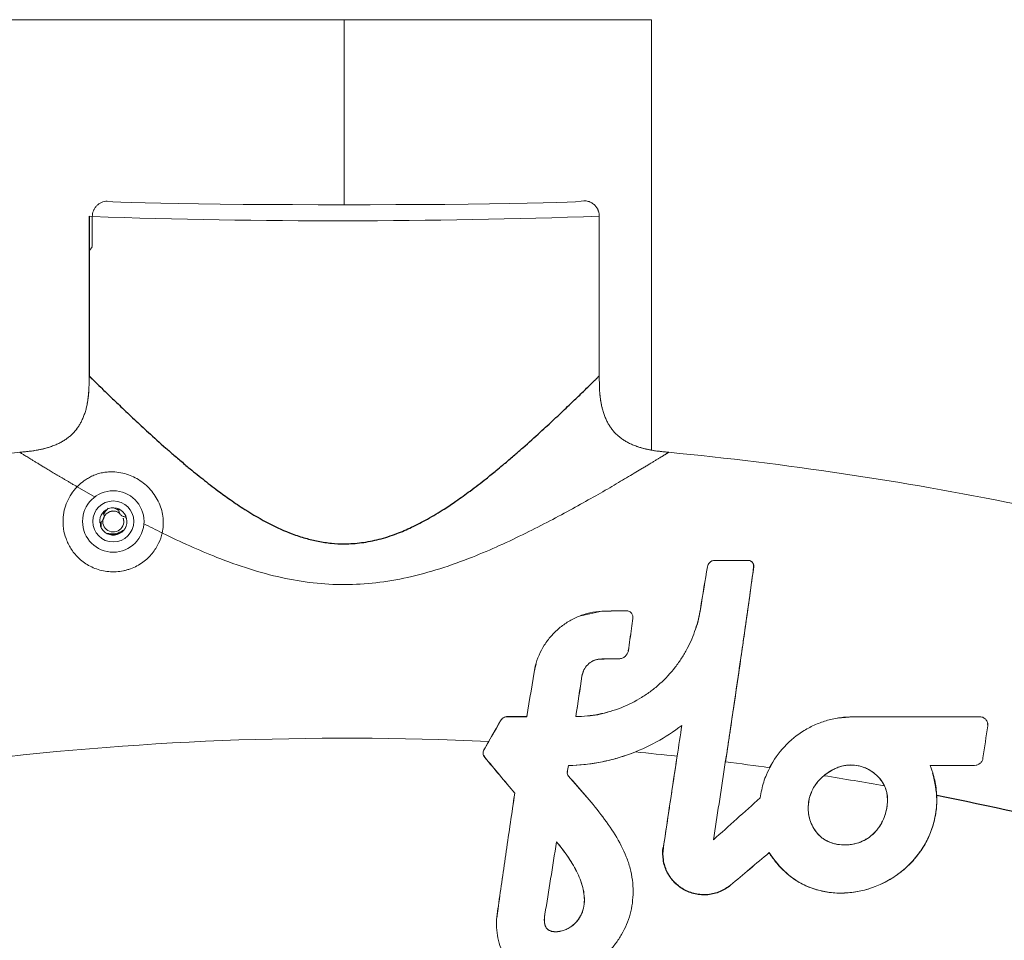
# Paper-space layout '_Left' of a CAD drawing. Header units: millimetres. Extents: x -634 to 605, y 5 to 2555.
# Tile 16 of 18: x 98 to 226, y 2302 to 2422. Entities that reach past the tile are written whole.
import ezdxf

# ---------------------------------------------------------------- set-up
doc = ezdxf.new("R2010")
doc.units = ezdxf.units.MM

psp = doc.layouts.new('_Left')

# ---------------------------------------------------------------- linework, layer by layer
at = {"color": 144, "linetype": 'Continuous', "lineweight": 18}
for p, q in [((180, 2421.75), (28, 2421.75)), ((140, 2397.67), (140, 2421.75)), ((180, 2365.74), (180, 2421.75)), ((107.21, 2396.13), (107.21, 2392.22)), ((173.21, 2375.4), (173.21, 2396.19)), ((84.76, 2363.87), (97.76, 2365.46)), ((105.24, 2360.97), (107.57, 2359.63)), ((109.04, 2357.97), (108.63, 2357.48)), ((110.37, 2358.17), (110.68, 2358)), ((111.52, 2357.08), (111.61, 2356.84)), ((108.28, 2356.36), (108.27, 2355.84)), ((108.38, 2355.67), (108.38, 2356.41)), ((111.67, 2356.15), (111.69, 2356.16)), ((108.54, 2355.45), (108.49, 2355.44)), ((108.81, 2355.15), (108.8, 2355.1)), ((111.53, 2355.74), (111.55, 2355.72)), ((188.26, 2351.39), (188, 2351.35)), ((193.3, 2350.54), (193.29, 2350.8)), ((173.53, 2344.79), (170.81, 2344.17)), ((177.57, 2343.85), (177.56, 2344.15)), ((164.98, 2337.89), (164.88, 2337.65)), ((175.76, 2338.6), (176.03, 2338.65)), ((170.94, 2336.35), (171.15, 2337)), ((161.25, 2331.06), (160.98, 2331.02)), ((206.25, 2331.04), (204.25, 2330.87)), ((223.77, 2329.86), (223.76, 2330.16)), ((158.2, 2326.74), (158.14, 2326.59)), ((158.16, 2326), (158.29, 2325.78)), ((222.04, 2324.71), (222.33, 2324.76)), ((171.54, 2320.62), (169.2, 2323.33)), ((181.55, 2314.01), (181.54, 2314.01)), ((190.28, 2309.14), (190.29, 2309.13)), ((160.07, 2306.44), (159.88, 2304.85))]:
    psp.add_line(p, q, dxfattribs=at)
at = {"color": 7, "linetype": 'Continuous', "lineweight": 25}
psp.add_line((106.79, 2396.19), (106.79, 2375.4), dxfattribs=at)
at = {"color": 144, "linetype": 'Continuous', "lineweight": 18, "flags": 128}
for points in [[(109.15, 2398.13), (109.87, 2398.07), (110.94, 2398.02), (112.36, 2397.96), (114.1, 2397.91), (116.14, 2397.87), (118.47, 2397.82), (121.05, 2397.79), (123.85, 2397.75), (126.84, 2397.72), (129.99, 2397.7), (133.25, 2397.69), (136.6, 2397.68), (139.98, 2397.67), (143.37, 2397.68), (146.71, 2397.69), (149.98, 2397.7), (153.12, 2397.72), (156.12, 2397.75), (158.92, 2397.79), (161.5, 2397.82), (163.83, 2397.87), (165.88, 2397.91), (167.63, 2397.96), (169.04, 2398.02), (170.12, 2398.07), (170.85, 2398.13), (171.21, 2398.19)], [(106.79, 2396.19), (107.15, 2396.14), (107.21, 2396.13)]]:
    psp.add_lwpolyline(points, dxfattribs=at)
at = {"color": 144, "linetype": 'Continuous', "lineweight": 18}
for radius in [4, 2.67]:
    psp.add_circle((109.94, 2356.46), radius, dxfattribs=at)
for centre, radius, start, end in [((139.31, 3339.27), 943.69, 268.05098, 272.05872), ((108.69, 2390.88), 1.99, 138.0057, 160.4784), ((109.94, 2356.46), 1.78, 200.218, 185.218), ((109.94, 2356.45), 1.36, 54.1475, 4.9876), ((108.93, 2355.54), 0.407, 192.7168, 252.7192), ((140, 1926.52), 401.74, 87.3166, 107.0909), ((140, 1926.52), 401.74, 83.8072, 84.587), ((140, 1926.52), 401.74, 82.0761, 82.9039), ((140, 1926.52), 401.74, 79.9187, 81.0573)]:
    psp.add_arc(centre, radius, start, end, dxfattribs=at)
at = {"color": 7, "linetype": 'Continuous', "lineweight": 25}
psp.add_arc((140, 1926.52), 401.74, 72.9091, 78.9316, dxfattribs=at)
at = {"color": 144, "linetype": 'Continuous', "lineweight": 18}
for points, knots in [([(109.15, 2398.13), (109.02, 2398.13), (108.89, 2398.12), (108.65, 2398.07), (108.53, 2398.03), (108.29, 2397.93), (108.18, 2397.87), (107.97, 2397.72), (107.87, 2397.64), (107.69, 2397.45), (107.61, 2397.35), (107.47, 2397.13), (107.41, 2397.02), (107.26, 2396.66), (107.21, 2396.39), (107.21, 2396.13)], [0, 0, 0, 0, 0.125, 0.125, 0.25, 0.25, 0.375, 0.375, 0.5, 0.5, 0.625, 0.625, 0.75, 0.75, 1, 1, 1, 1]), ([(173.21, 2396.19), (173.21, 2396.24), (173.2, 2396.34), (173.19, 2396.48), (173.16, 2396.62), (173.13, 2396.76), (173.08, 2396.89), (173.03, 2397.02), (172.96, 2397.15), (172.89, 2397.27), (172.81, 2397.39), (172.72, 2397.5), (172.6, 2397.63), (172.44, 2397.77), (172.24, 2397.91), (172.01, 2398.03), (171.76, 2398.12), (171.49, 2398.18), (171.3, 2398.19), (171.21, 2398.19)], [0, 0, 0, 0, 0.045541, 0.091062, 0.136562, 0.182042, 0.227503, 0.272945, 0.318369, 0.363776, 0.409166, 0.45454, 0.499898, 0.576075, 0.65512, 0.737034, 0.821818, 0.909473, 1, 1, 1, 1]), ([(106.81, 2391.55), (106.81, 2391.53), (106.8, 2391.5), (106.8, 2391.43), (106.8, 2391.4), (106.79, 2391.34), (106.79, 2391.29), (106.79, 2391.25)], [0, 0, 0, 0, 0.5, 0.5, 0.75, 0.75, 1, 1, 1, 1]), ([(106.79, 2375.4), (106.79, 2375.24), (106.79, 2374.88), (106.79, 2374.29), (106.77, 2373.73), (106.73, 2373.15), (106.68, 2372.61), (106.6, 2372.05), (106.5, 2371.54), (106.42, 2371.22), (106.39, 2371.07)], [0, 0, 0, 0, 0.109602, 0.250036, 0.402694, 0.499533, 0.643463, 0.775124, 0.894052, 1, 1, 1, 1]), ([(106.39, 2371.07), (106.41, 2371.17), (106.46, 2371.37), (106.53, 2371.69), (106.59, 2372.04), (106.65, 2372.41), (106.7, 2372.81), (106.74, 2373.22), (106.77, 2373.72), (106.79, 2374.29), (106.79, 2374.88), (106.79, 2375.24), (106.79, 2375.4)], [0, 0, 0, 0, 0.069166, 0.14413, 0.224849, 0.31124, 0.403175, 0.500487, 0.597143, 0.749975, 0.890333, 1, 1, 1, 1]), ([(173.61, 2371.07), (173.59, 2371.17), (173.54, 2371.37), (173.47, 2371.69), (173.41, 2372.04), (173.35, 2372.41), (173.3, 2372.81), (173.26, 2373.22), (173.23, 2373.72), (173.21, 2374.29), (173.21, 2374.88), (173.21, 2375.24), (173.21, 2375.4)], [0, 0, 0, 0, 0.069166, 0.14413, 0.224849, 0.31124, 0.403175, 0.500487, 0.597143, 0.749975, 0.890333, 1, 1, 1, 1]), ([(173.21, 2375.4), (173.21, 2375.24), (173.21, 2374.88), (173.21, 2374.29), (173.23, 2373.73), (173.27, 2373.15), (173.32, 2372.61), (173.4, 2372.05), (173.5, 2371.54), (173.58, 2371.22), (173.61, 2371.07)], [0, 0, 0, 0, 0.109602, 0.250036, 0.402694, 0.499533, 0.643463, 0.775124, 0.894052, 1, 1, 1, 1]), ([(105.8, 2369.5), (105.84, 2369.58), (105.91, 2369.73), (106.02, 2369.97), (106.12, 2370.23), (106.22, 2370.5), (106.31, 2370.78), (106.36, 2370.97), (106.39, 2371.07)], [0, 0, 0, 0, 0.151753, 0.309407, 0.473037, 0.642686, 0.818355, 1, 1, 1, 1]), ([(106.39, 2371.07), (106.36, 2370.97), (106.31, 2370.78), (106.22, 2370.5), (106.12, 2370.23), (106.02, 2369.97), (105.91, 2369.73), (105.84, 2369.57), (105.8, 2369.5)], [0, 0, 0, 0, 0.181651, 0.357324, 0.526974, 0.690603, 0.848253, 1, 1, 1, 1]), ([(173.61, 2371.07), (173.64, 2370.97), (173.69, 2370.78), (173.78, 2370.5), (173.88, 2370.23), (173.98, 2369.97), (174.09, 2369.73), (174.16, 2369.57), (174.2, 2369.5)], [0, 0, 0, 0, 0.1816511, 0.3573239, 0.5269742, 0.6906032, 0.8482527, 1, 1, 1, 1]), ([(105.17, 2368.49), (105.22, 2368.55), (105.31, 2368.68), (105.44, 2368.87), (105.57, 2369.07), (105.69, 2369.28), (105.76, 2369.43), (105.8, 2369.5)], [0, 0, 0, 0, 0.195015, 0.392349, 0.592193, 0.794702, 1, 1, 1, 1]), ([(105.8, 2369.5), (105.76, 2369.43), (105.69, 2369.28), (105.57, 2369.07), (105.44, 2368.87), (105.31, 2368.68), (105.22, 2368.55), (105.18, 2368.49)], [0, 0, 0, 0, 0.205294, 0.407801, 0.607645, 0.804981, 1, 1, 1, 1]), ([(174.2, 2369.5), (174.24, 2369.43), (174.31, 2369.28), (174.43, 2369.07), (174.56, 2368.87), (174.69, 2368.68), (174.78, 2368.55), (174.82, 2368.49)], [0, 0, 0, 0, 0.205294, 0.407801, 0.607645, 0.804981, 1, 1, 1, 1]), ([(174.83, 2368.49), (174.78, 2368.55), (174.69, 2368.68), (174.56, 2368.87), (174.43, 2369.07), (174.31, 2369.28), (174.24, 2369.43), (174.2, 2369.5)], [0, 0, 0, 0, 0.195015, 0.392349, 0.592193, 0.794702, 1, 1, 1, 1]), ([(103.54, 2367.01), (103.61, 2367.05), (103.74, 2367.14), (103.94, 2367.28), (104.13, 2367.43), (104.31, 2367.57), (104.43, 2367.68), (104.48, 2367.73)], [0, 0, 0, 0, 0.207388, 0.410935, 0.610771, 0.807061, 1, 1, 1, 1]), ([(104.48, 2367.73), (104.43, 2367.68), (104.31, 2367.57), (104.13, 2367.43), (103.94, 2367.28), (103.74, 2367.14), (103.61, 2367.05), (103.54, 2367.01)], [0, 0, 0, 0, 0.192925, 0.389207, 0.589042, 0.792597, 1, 1, 1, 1]), ([(105.17, 2368.49), (105.12, 2368.42), (105.02, 2368.29), (104.85, 2368.09), (104.67, 2367.91), (104.55, 2367.79), (104.48, 2367.73)], [0, 0, 0, 0, 0.24944, 0.498957, 0.748996, 1, 1, 1, 1]), ([(104.48, 2367.73), (104.55, 2367.79), (104.67, 2367.91), (104.85, 2368.09), (105.02, 2368.29), (105.12, 2368.42), (105.18, 2368.49)], [0, 0, 0, 0, 0.251005, 0.501044, 0.750561, 1, 1, 1, 1]), ([(175.52, 2367.73), (175.45, 2367.79), (175.33, 2367.91), (175.15, 2368.09), (174.98, 2368.29), (174.88, 2368.42), (174.82, 2368.49)], [0, 0, 0, 0, 0.2510051, 0.5010435, 0.7505611, 1, 1, 1, 1]), ([(175.52, 2367.73), (175.57, 2367.68), (175.69, 2367.57), (175.87, 2367.43), (176.06, 2367.28), (176.26, 2367.14), (176.39, 2367.05), (176.46, 2367.01)], [0, 0, 0, 0, 0.192925, 0.389207, 0.589042, 0.792597, 1, 1, 1, 1]), ([(176.46, 2367.01), (176.39, 2367.05), (176.26, 2367.14), (176.06, 2367.28), (175.87, 2367.43), (175.69, 2367.57), (175.57, 2367.68), (175.52, 2367.73)], [0, 0, 0, 0, 0.207388, 0.410935, 0.610771, 0.807061, 1, 1, 1, 1]), ([(102.03, 2366.28), (101.95, 2366.25), (101.77, 2366.18), (101.48, 2366.09), (101.15, 2365.99), (100.78, 2365.9), (100.36, 2365.8), (99.78, 2365.69), (99.1, 2365.6), (98.38, 2365.52), (97.95, 2365.48), (97.76, 2365.46)], [0, 0, 0, 0, 0.06007, 0.129576, 0.208503, 0.296769, 0.394206, 0.500553, 0.703542, 0.869539, 1, 1, 1, 1]), ([(97.76, 2365.46), (98.06, 2365.49), (98.78, 2365.56), (99.73, 2365.68), (100.56, 2365.84), (101.14, 2365.99), (101.62, 2366.13), (101.9, 2366.23), (102.03, 2366.28)], [0, 0, 0, 0, 0.209092, 0.499441, 0.655712, 0.791589, 0.906427, 1, 1, 1, 1]), ([(102.03, 2366.28), (102.13, 2366.31), (102.32, 2366.39), (102.59, 2366.5), (102.85, 2366.62), (103.09, 2366.75), (103.32, 2366.88), (103.47, 2366.96), (103.54, 2367.01)], [0, 0, 0, 0, 0.184572, 0.361997, 0.532227, 0.695264, 0.851159, 1, 1, 1, 1]), ([(103.54, 2367.01), (103.47, 2366.96), (103.32, 2366.88), (103.09, 2366.75), (102.85, 2366.62), (102.59, 2366.5), (102.32, 2366.39), (102.13, 2366.31), (102.03, 2366.28)], [0, 0, 0, 0, 0.148818, 0.3047, 0.467732, 0.637966, 0.815406, 1, 1, 1, 1]), ([(176.46, 2367.01), (176.53, 2366.96), (176.68, 2366.88), (176.91, 2366.75), (177.15, 2366.62), (177.41, 2366.5), (177.68, 2366.39), (177.87, 2366.31), (177.97, 2366.28)], [0, 0, 0, 0, 0.148818, 0.3047, 0.467732, 0.637966, 0.815406, 1, 1, 1, 1]), ([(177.97, 2366.28), (177.87, 2366.31), (177.68, 2366.39), (177.41, 2366.5), (177.15, 2366.62), (176.91, 2366.75), (176.68, 2366.88), (176.53, 2366.96), (176.46, 2367.01)], [0, 0, 0, 0, 0.184572, 0.361997, 0.532227, 0.695264, 0.851159, 1, 1, 1, 1]), ([(182.24, 2365.46), (181.94, 2365.49), (181.22, 2365.56), (180.27, 2365.68), (179.44, 2365.84), (178.86, 2365.99), (178.38, 2366.13), (178.1, 2366.23), (177.97, 2366.28)], [0, 0, 0, 0, 0.209092, 0.499441, 0.655712, 0.791589, 0.906427, 1, 1, 1, 1]), ([(177.97, 2366.28), (178.05, 2366.25), (178.23, 2366.18), (178.52, 2366.09), (178.85, 2365.99), (179.22, 2365.9), (179.64, 2365.8), (180.22, 2365.69), (180.9, 2365.6), (181.62, 2365.52), (182.05, 2365.48), (182.24, 2365.46)], [0, 0, 0, 0, 0.0600704, 0.1295762, 0.2085034, 0.2967694, 0.3942057, 0.5005526, 0.7035419, 0.8695389, 1, 1, 1, 1]), ([(105.24, 2360.97), (105.11, 2361.04), (104.87, 2361.18), (104.52, 2361.39), (104.18, 2361.59), (103.84, 2361.79), (103.51, 2361.99), (103.19, 2362.18), (102.88, 2362.36), (102.57, 2362.54), (102.28, 2362.72), (101.99, 2362.89), (101.71, 2363.06), (101.44, 2363.22), (101.1, 2363.42), (100.72, 2363.65), (100.3, 2363.91), (99.91, 2364.14), (99.55, 2364.36), (99.22, 2364.56), (98.93, 2364.74), (98.66, 2364.9), (98.43, 2365.04), (98.23, 2365.17), (98.06, 2365.27), (97.93, 2365.35), (97.82, 2365.42), (97.78, 2365.44), (97.76, 2365.46)], [0, 0, 0, 0, 0.029261, 0.058397, 0.087414, 0.116316, 0.145108, 0.173795, 0.20238, 0.230871, 0.25927, 0.287585, 0.315819, 0.343978, 0.372068, 0.422534, 0.472498, 0.521995, 0.571061, 0.619736, 0.668059, 0.716071, 0.763813, 0.811328, 0.85866, 0.905853, 0.952951, 1, 1, 1, 1]), ([(182.24, 2365.46), (182.23, 2365.45), (182.21, 2365.44), (182.17, 2365.41), (182.12, 2365.38), (182.07, 2365.35), (182, 2365.31), (181.93, 2365.27), (181.85, 2365.22), (181.77, 2365.16), (181.67, 2365.1), (181.57, 2365.04), (181.45, 2364.97), (181.33, 2364.9), (181.21, 2364.82), (181.07, 2364.74), (180.93, 2364.65), (180.78, 2364.56), (180.62, 2364.46), (180.45, 2364.36), (180.27, 2364.25), (180.09, 2364.14), (179.9, 2364.03), (179.7, 2363.91), (179.5, 2363.78), (179.28, 2363.66), (179.06, 2363.52), (178.64, 2363.27), (177.98, 2362.87), (177.02, 2362.3), (175.98, 2361.69), (174.49, 2360.81), (172.44, 2359.63), (169.73, 2358.12), (166.8, 2356.53), (163.61, 2354.91), (160.25, 2353.31), (156.53, 2351.73), (152.55, 2350.28), (148.34, 2349.13), (144.18, 2348.42), (140.05, 2348.17), (135.92, 2348.4), (131.76, 2349.11), (127.56, 2350.25), (123.57, 2351.69), (119.83, 2353.28), (117.51, 2354.38), (116.34, 2354.95), (116.31, 2354.97)], [0, 0, 0, 0, 0.005533, 0.0110677, 0.0166054, 0.0221476, 0.0276954, 0.0332502, 0.0388133, 0.044386, 0.0499697, 0.0555655, 0.0611747, 0.0667987, 0.0724386, 0.0780957, 0.0837712, 0.0894663, 0.0951822, 0.1009201, 0.106681, 0.1124663, 0.1182769, 0.1241139, 0.1299785, 0.1358717, 0.1417945, 0.147748, 0.1687931, 0.1901336, 0.2118089, 0.233856, 0.2776243, 0.3223478, 0.3678949, 0.4134515, 0.4610441, 0.5072376, 0.5607192, 0.6110583, 0.659074, 0.7057091, 0.7523095, 0.8002888, 0.8505937, 0.9040463, 0.9504604, 0.9983338, 1, 1, 1, 1]), ([(271.93, 2347.29), (257.35, 2351.86), (242.53, 2355.67), (212.58, 2361.74), (197.45, 2363.99), (182.24, 2365.46)], [0, 0, 0, 0, 0.5, 0.5, 1, 1, 1, 1]), ([(105.24, 2360.97), (105.44, 2361.18), (105.66, 2361.38), (106.04, 2361.69), (106.18, 2361.79), (106.49, 2361.99), (106.65, 2362.09), (107.01, 2362.29), (107.21, 2362.38), (107.51, 2362.51), (107.62, 2362.55), (107.84, 2362.62), (107.94, 2362.66), (108.26, 2362.75), (108.48, 2362.8), (108.9, 2362.87), (109.1, 2362.89), (109.69, 2362.93), (110.06, 2362.92), (110.76, 2362.85), (111.1, 2362.78), (111.75, 2362.6), (112.06, 2362.49), (112.66, 2362.23), (112.96, 2362.08), (113.52, 2361.72), (113.8, 2361.52), (114.31, 2361.09), (114.55, 2360.85), (115.01, 2360.34), (115.21, 2360.06), (115.59, 2359.48), (115.76, 2359.17), (116.04, 2358.54), (116.15, 2358.21), (116.33, 2357.56), (116.39, 2357.22), (116.45, 2356.56), (116.46, 2356.24), (116.42, 2355.6), (116.38, 2355.28), (116.31, 2354.97)], [0, 0, 0, 0, 0.0625, 0.0625, 0.09375, 0.09375, 0.125, 0.125, 0.15625, 0.15625, 0.171875, 0.171875, 0.1875, 0.1875, 0.21875, 0.21875, 0.25, 0.25, 0.3125, 0.3125, 0.375, 0.375, 0.4375, 0.4375, 0.5, 0.5, 0.5625, 0.5625, 0.625, 0.625, 0.6875, 0.6875, 0.75, 0.75, 0.8125, 0.8125, 0.875, 0.875, 0.9375, 0.9375, 1, 1, 1, 1]), ([(116.31, 2354.97), (116.2, 2354.52), (116.05, 2354.07), (115.73, 2353.4), (115.61, 2353.18), (115.33, 2352.74), (115.17, 2352.52), (114.83, 2352.1), (114.65, 2351.9), (114.24, 2351.51), (114.01, 2351.32), (113.3, 2350.8), (112.77, 2350.51), (112.03, 2350.25), (111.88, 2350.2), (111.57, 2350.11), (111.42, 2350.07), (110.95, 2349.97), (110.64, 2349.93), (110, 2349.89), (109.67, 2349.9), (109.04, 2349.96), (108.73, 2350.01), (108.12, 2350.15), (107.83, 2350.25), (107.26, 2350.47), (106.99, 2350.6), (106.22, 2351.03), (105.78, 2351.37), (105.19, 2351.94), (105.01, 2352.14), (104.69, 2352.53), (104.55, 2352.74), (104.28, 2353.15), (104.17, 2353.36), (103.96, 2353.79), (103.87, 2354.01), (103.63, 2354.65), (103.53, 2355.07), (103.44, 2355.7), (103.42, 2355.91), (103.4, 2356.33), (103.39, 2356.53), (103.44, 2357.55), (103.62, 2358.3), (104.08, 2359.37), (104.26, 2359.71), (104.7, 2360.36), (104.95, 2360.68), (105.24, 2360.97)], [0, 0, 0, 0, 0.0625, 0.0625, 0.09375, 0.09375, 0.125, 0.125, 0.15625, 0.15625, 0.1875, 0.1875, 0.25, 0.25, 0.265625, 0.265625, 0.28125, 0.28125, 0.3125, 0.3125, 0.34375, 0.34375, 0.375, 0.375, 0.40625, 0.40625, 0.4375, 0.4375, 0.5, 0.5, 0.53125, 0.53125, 0.5625, 0.5625, 0.59375, 0.59375, 0.625, 0.625, 0.6875, 0.6875, 0.71875, 0.71875, 0.75, 0.75, 0.875, 0.875, 0.9375, 0.9375, 1, 1, 1, 1]), ([(108.57, 2357.6), (108.61, 2357.55), (108.64, 2357.49), (108.7, 2357.37), (108.72, 2357.31), (108.76, 2357.12), (108.75, 2356.98), (108.67, 2356.71), (108.59, 2356.59), (108.4, 2356.41), (108.29, 2356.34), (108.17, 2356.3)], [0, 0, 0, 0, 0.125, 0.125, 0.25, 0.25, 0.5, 0.5, 0.75, 0.75, 1, 1, 1, 1]), ([(108.7, 2357.36), (108.71, 2357.39), (108.82, 2357.71), (109.07, 2357.95), (109.29, 2358.17)], [0, 0, 0, 0, 0.107997, 1, 1, 1, 1]), ([(110.75, 2357.53), (110.69, 2357.58), (110.51, 2357.73), (110.13, 2357.83), (109.76, 2357.83), (109.56, 2357.77), (109.5, 2357.76)], [0, 0, 0, 0, 0.17563, 0.522311, 0.868992, 1, 1, 1, 1]), ([(110.12, 2358.21), (110.17, 2358.18), (110.32, 2358.1), (110.49, 2358.01), (110.59, 2357.95)], [0, 0, 0, 0, 0.364827, 1, 1, 1, 1]), ([(111.6, 2357.08), (111.54, 2357.07), (111.47, 2357.07), (111.35, 2357.08), (111.28, 2357.09), (111.09, 2357.16), (110.97, 2357.23), (110.79, 2357.43), (110.72, 2357.56), (110.65, 2357.82), (110.65, 2357.95), (110.68, 2358.08)], [0, 0, 0, 0, 0.125, 0.125, 0.25, 0.25, 0.5, 0.5, 0.75, 0.75, 1, 1, 1, 1]), ([(111.28, 2356.57), (111.28, 2356.65), (111.28, 2356.76), (111.23, 2356.87), (111.21, 2356.91)], [0, 0, 0, 0, 0.643461, 1, 1, 1, 1]), ([(113.89, 2356.2), (114.29, 2355.99), (115.07, 2355.58), (115.9, 2355.18), (116.31, 2354.98)], [0, 0, 0, 0, 0.508173, 1, 1, 1, 1]), ([(111.34, 2355.39), (111.15, 2355.27), (110.67, 2354.95), (109.83, 2354.79), (109.27, 2354.9), (109.06, 2354.94)], [0, 0, 0, 0, 0.293125, 0.743873, 1, 1, 1, 1]), ([(109.42, 2354.81), (109.53, 2354.79), (109.96, 2354.7), (110.59, 2354.83), (111.01, 2355.09), (111.14, 2355.17)], [0, 0, 0, 0, 0.1881, 0.748639, 1, 1, 1, 1]), ([(187.28, 2350.57), (187.31, 2350.78), (187.41, 2350.97), (187.66, 2351.2), (187.76, 2351.27), (187.99, 2351.37), (188.12, 2351.4), (188.26, 2351.4)], [0, 0, 0, 0, 0.5, 0.5, 0.75, 0.75, 1, 1, 1, 1]), ([(192.75, 2351.39), (192.86, 2351.36), (192.95, 2351.31), (193.11, 2351.18), (193.17, 2351.11), (193.3, 2350.87), (193.33, 2350.7), (193.31, 2350.54)], [0, 0, 0, 0, 0.25, 0.25, 0.5, 0.5, 1, 1, 1, 1]), ([(193.14, 2351.12), (193.1, 2351.17), (193.01, 2351.27), (192.86, 2351.35), (192.77, 2351.38), (192.75, 2351.38)], [0, 0, 0, 0, 0.454241, 0.866843, 1, 1, 1, 1]), ([(188.06, 2315.03), (188.55, 2318.14), (189.03, 2321.3), (189.64, 2325.28), (189.76, 2326.08), (190, 2327.68), (190.12, 2328.47), (190.47, 2330.83), (190.7, 2332.39), (191.16, 2335.45), (191.38, 2336.95), (191.7, 2339.18), (191.81, 2339.92), (192.02, 2341.37), (192.12, 2342.08), (192.42, 2344.17), (192.61, 2345.52), (192.97, 2348.1), (193.14, 2349.35), (193.3, 2350.54)], [0, 0, 0, 0, 0.25, 0.25, 0.3125, 0.3125, 0.375, 0.375, 0.5, 0.5, 0.625, 0.625, 0.6875, 0.6875, 0.75, 0.75, 0.875, 0.875, 1, 1, 1, 1]), ([(193.31, 2350.54), (193.07, 2348.79), (192.81, 2346.93), (192.4, 2343.98), (192.25, 2342.97), (191.96, 2340.9), (191.8, 2339.84), (191.33, 2336.58), (191, 2334.36), (190.5, 2330.97), (190.33, 2329.83), (190.07, 2328.1), (189.98, 2327.52), (189.81, 2326.36), (189.72, 2325.77), (189.63, 2325.19)], [0, 0, 0, 0, 0.25, 0.25, 0.375, 0.375, 0.5, 0.5, 0.75, 0.75, 0.875, 0.875, 0.9375, 0.9375, 1, 1, 1, 1]), ([(164.87, 2337.65), (165.13, 2338.62), (165.52, 2339.52), (166.18, 2340.57), (166.32, 2340.77), (166.61, 2341.17), (166.77, 2341.36), (167.25, 2341.91), (167.6, 2342.25), (168.36, 2342.89), (168.77, 2343.18), (169.62, 2343.7), (170.07, 2343.92), (170.77, 2344.21), (171.01, 2344.29), (171.49, 2344.45), (171.74, 2344.51), (172.5, 2344.69), (173.01, 2344.76), (173.53, 2344.8)], [0, 0, 0, 0, 0.25, 0.25, 0.3125, 0.3125, 0.375, 0.375, 0.5, 0.5, 0.625, 0.625, 0.75, 0.75, 0.8125, 0.8125, 0.875, 0.875, 1, 1, 1, 1]), ([(170.15, 2331.07), (171.16, 2331.08), (172.16, 2331.18), (174.13, 2331.57), (175.11, 2331.85), (176.98, 2332.59), (177.87, 2333.04), (179.14, 2333.83), (179.56, 2334.11), (180.36, 2334.71), (180.74, 2335.03), (181.83, 2336.02), (182.49, 2336.73), (183.39, 2337.89), (183.67, 2338.29), (184.18, 2339.09), (184.42, 2339.5), (184.86, 2340.32), (185.06, 2340.74), (185.42, 2341.59), (185.58, 2342.02), (186.02, 2343.32), (186.23, 2344.18), (186.37, 2345.04)], [0, 0, 0, 0, 0.125, 0.125, 0.25, 0.25, 0.375, 0.375, 0.4375, 0.4375, 0.5, 0.5, 0.625, 0.625, 0.6875, 0.6875, 0.75, 0.75, 0.8125, 0.8125, 0.875, 0.875, 1, 1, 1, 1]), ([(176.74, 2344.84), (176.87, 2344.84), (177, 2344.81), (177.23, 2344.69), (177.33, 2344.61), (177.56, 2344.32), (177.62, 2344.08), (177.57, 2343.85)], [0, 0, 0, 0, 0.25, 0.25, 0.5, 0.5, 1, 1, 1, 1]), ([(177.42, 2344.48), (177.36, 2344.56), (177.23, 2344.7), (176.97, 2344.82), (176.81, 2344.83), (176.74, 2344.83)], [0, 0, 0, 0, 0.3970095, 0.754117, 1, 1, 1, 1]), ([(186.37, 2345.04), (186.23, 2344.2), (186.08, 2343.29), (185.7, 2342.39), (185.67, 2342.32)], [0, 0, 0, 0, 0.9181098, 1, 1, 1, 1]), ([(176.99, 2339.63), (176.94, 2339.36), (176.79, 2339.1), (176.46, 2338.81), (176.34, 2338.74), (176.06, 2338.63), (175.91, 2338.6), (175.76, 2338.6)], [0, 0, 0, 0, 0.5, 0.5, 0.75, 0.75, 1, 1, 1, 1]), ([(173.21, 2338.55), (172.92, 2338.52), (172.64, 2338.44), (172.13, 2338.18), (171.9, 2338.02), (171.49, 2337.62), (171.33, 2337.4), (171.07, 2336.9), (170.99, 2336.63), (170.95, 2336.35)], [0, 0, 0, 0, 0.25, 0.25, 0.5, 0.5, 0.75, 0.75, 1, 1, 1, 1]), ([(172.47, 2338.34), (172.5, 2338.35), (172.71, 2338.49), (172.98, 2338.53), (173.21, 2338.56)], [0, 0, 0, 0, 0.1301212, 1, 1, 1, 1]), ([(174.52, 2331.72), (174.45, 2331.69), (173.54, 2331.36), (172.05, 2331.15), (170.65, 2331.09), (170.15, 2331.07)], [0, 0, 0, 0, 0.050545, 0.657281, 1, 1, 1, 1]), ([(160.34, 2330.53), (160.43, 2330.69), (160.57, 2330.83), (160.88, 2331.02), (161.07, 2331.07), (161.25, 2331.07)], [0, 0, 0, 0, 0.5, 0.5, 1, 1, 1, 1]), ([(195.38, 2324.43), (195.9, 2325.42), (196.53, 2326.33), (198.07, 2327.98), (198.93, 2328.68), (200.35, 2329.55), (200.85, 2329.81), (201.87, 2330.25), (202.39, 2330.44), (203.46, 2330.74), (204.01, 2330.85), (205.12, 2331.01), (205.68, 2331.04), (206.25, 2331.04)], [0, 0, 0, 0, 0.25, 0.25, 0.5, 0.5, 0.625, 0.625, 0.75, 0.75, 0.875, 0.875, 1, 1, 1, 1]), ([(222.64, 2331.04), (222.72, 2331.05), (222.8, 2331.04), (222.96, 2331.03), (223.04, 2331.01), (223.26, 2330.92), (223.4, 2330.83), (223.61, 2330.6), (223.69, 2330.46), (223.78, 2330.17), (223.79, 2330.01), (223.77, 2329.86)], [0, 0, 0, 0, 0.125, 0.125, 0.25, 0.25, 0.5, 0.5, 0.75, 0.75, 1, 1, 1, 1]), ([(169.18, 2324.69), (170.52, 2324.73), (171.84, 2324.86), (173.79, 2325.23), (174.44, 2325.37), (175.72, 2325.72), (176.36, 2325.91), (178.26, 2326.59), (179.47, 2327.13), (181.8, 2328.4), (182.91, 2329.12), (183.96, 2329.93)], [0, 0, 0, 0, 0.25, 0.25, 0.375, 0.375, 0.5, 0.5, 0.75, 0.75, 1, 1, 1, 1]), ([(183.96, 2329.93), (183.55, 2327.29), (183.14, 2324.63), (182.64, 2321.3), (182.54, 2320.63), (182.34, 2319.3), (182.24, 2318.63), (181.94, 2316.63), (181.74, 2315.32), (181.55, 2314.01)], [0, 0, 0, 0, 0.5, 0.5, 0.625, 0.625, 0.75, 0.75, 1, 1, 1, 1]), ([(158.28, 2325.77), (158.17, 2325.91), (158.1, 2326.07), (158.07, 2326.42), (158.11, 2326.59), (158.19, 2326.74)], [0, 0, 0, 0, 0.5, 0.5, 1, 1, 1, 1]), ([(177.9, 2326.47), (176.52, 2325.93), (175.1, 2325.5), (172.17, 2324.9), (170.68, 2324.73), (169.18, 2324.69)], [0, 0, 0, 0, 0.5, 0.5, 1, 1, 1, 1]), ([(181.54, 2314.01), (181.83, 2315.97), (182.13, 2317.95), (182.73, 2321.92), (183.03, 2323.91), (183.34, 2325.92)], [0, 0, 0, 0, 0.5, 0.5, 1, 1, 1, 1]), ([(223.15, 2325.7), (223.14, 2325.56), (223.1, 2325.43), (222.97, 2325.19), (222.89, 2325.08), (222.59, 2324.81), (222.32, 2324.71), (222.04, 2324.71)], [0, 0, 0, 0, 0.25, 0.25, 0.5, 0.5, 1, 1, 1, 1]), ([(195.59, 2324.72), (195.37, 2324.32), (194.82, 2323.33), (194.38, 2321.88), (194.21, 2320.85), (194.15, 2320.49)], [0, 0, 0, 0, 0.30286, 0.758403, 1, 1, 1, 1]), ([(203.26, 2323.96), (202.96, 2323.78), (202.69, 2323.58), (202.17, 2323.15), (201.92, 2322.91), (201.47, 2322.4), (201.28, 2322.12), (200.94, 2321.54), (200.79, 2321.22), (200.57, 2320.58), (200.49, 2320.25), (200.4, 2319.58), (200.39, 2319.24), (200.42, 2318.56), (200.47, 2318.23), (200.64, 2317.57), (200.75, 2317.25), (201.04, 2316.64), (201.22, 2316.35), (201.63, 2315.81), (201.87, 2315.56), (202.26, 2315.24), (202.4, 2315.14), (202.69, 2314.96), (202.84, 2314.88), (203.15, 2314.74), (203.3, 2314.68), (203.63, 2314.57), (203.79, 2314.53), (204.29, 2314.42), (204.63, 2314.38), (205.31, 2314.36), (205.65, 2314.38), (206.32, 2314.47), (206.65, 2314.55), (207.29, 2314.77), (207.6, 2314.91), (208.19, 2315.25), (208.46, 2315.44), (208.85, 2315.78), (208.97, 2315.9), (209.2, 2316.14), (209.31, 2316.27), (209.63, 2316.67), (209.81, 2316.95), (210.13, 2317.55), (210.26, 2317.87), (210.48, 2318.51), (210.56, 2318.84), (210.68, 2319.51), (210.72, 2319.85), (210.73, 2320.53), (210.7, 2320.87), (210.55, 2321.53), (210.44, 2321.85), (210.13, 2322.46), (209.94, 2322.75), (209.61, 2323.14), (209.49, 2323.26), (209.24, 2323.5), (209.12, 2323.61), (208.85, 2323.82), (208.71, 2323.92), (208.42, 2324.1), (208.27, 2324.18), (207.81, 2324.41), (207.5, 2324.53), (206.84, 2324.7), (206.5, 2324.76), (205.82, 2324.78), (205.48, 2324.76), (204.81, 2324.64), (204.48, 2324.55), (203.85, 2324.29), (203.55, 2324.13), (203.26, 2323.96)], [0, 0, 0, 0, 0.03125, 0.03125, 0.0625, 0.0625, 0.09375, 0.09375, 0.125, 0.125, 0.15625, 0.15625, 0.1875, 0.1875, 0.21875, 0.21875, 0.25, 0.25, 0.28125, 0.28125, 0.3125, 0.3125, 0.328125, 0.328125, 0.34375, 0.34375, 0.359375, 0.359375, 0.375, 0.375, 0.40625, 0.40625, 0.4375, 0.4375, 0.46875, 0.46875, 0.5, 0.5, 0.53125, 0.53125, 0.546875, 0.546875, 0.5625, 0.5625, 0.59375, 0.59375, 0.625, 0.625, 0.65625, 0.65625, 0.6875, 0.6875, 0.71875, 0.71875, 0.75, 0.75, 0.78125, 0.78125, 0.796875, 0.796875, 0.8125, 0.8125, 0.828125, 0.828125, 0.84375, 0.84375, 0.875, 0.875, 0.90625, 0.90625, 0.9375, 0.9375, 0.96875, 0.96875, 1, 1, 1, 1]), ([(202.45, 2323.38), (202.75, 2323.63), (203.07, 2323.84), (203.57, 2324.13), (203.74, 2324.22), (204.09, 2324.38), (204.27, 2324.46), (204.82, 2324.64), (205.19, 2324.72), (205.97, 2324.78), (206.35, 2324.77), (207.11, 2324.64), (207.49, 2324.53), (208.02, 2324.31), (208.19, 2324.22), (208.53, 2324.03), (208.69, 2323.93), (209.16, 2323.59), (209.44, 2323.33), (209.81, 2322.89), (209.93, 2322.73), (210.14, 2322.41), (210.24, 2322.24), (210.32, 2322.06)], [0, 0, 0, 0, 0.125, 0.125, 0.1875, 0.1875, 0.25, 0.25, 0.375, 0.375, 0.5, 0.5, 0.625, 0.625, 0.6875, 0.6875, 0.75, 0.75, 0.875, 0.875, 0.9375, 0.9375, 1, 1, 1, 1]), ([(216.29, 2324.71), (216.35, 2324.55), (216.41, 2324.39), (216.52, 2324.07), (216.57, 2323.91), (216.71, 2323.44), (216.79, 2323.11), (217.01, 2322.13), (217.1, 2321.47), (217.13, 2320.79)], [0, 0, 0, 0, 0.125, 0.125, 0.25, 0.25, 0.5, 0.5, 1, 1, 1, 1]), ([(169.2, 2323.33), (169.93, 2322.51), (170.65, 2321.69), (172.06, 2320.03), (172.75, 2319.2), (174.07, 2317.48), (174.7, 2316.59), (175.83, 2314.75), (176.33, 2313.8), (176.91, 2312.33), (177.08, 2311.83), (177.35, 2310.81), (177.45, 2310.3), (177.58, 2309.29), (177.61, 2308.79), (177.6, 2307.79), (177.57, 2307.29), (177.38, 2305.81), (177.12, 2304.88), (176.56, 2303.56), (176.34, 2303.13), (175.87, 2302.31), (175.61, 2301.91), (175.05, 2301.16), (174.75, 2300.79), (174.1, 2300.1), (173.75, 2299.77), (173.01, 2299.17), (172.63, 2298.88), (172.01, 2298.49), (171.8, 2298.37), (171.36, 2298.14), (171.13, 2298.02), (170.44, 2297.71), (169.96, 2297.53), (169.21, 2297.32), (168.95, 2297.25), (168.43, 2297.15), (168.16, 2297.1), (167.35, 2297), (166.81, 2296.98), (165.7, 2297.04), (165.16, 2297.13), (164.38, 2297.34), (164.12, 2297.42), (163.62, 2297.62), (163.39, 2297.73), (162.71, 2298.09), (162.29, 2298.38), (161.75, 2298.86), (161.58, 2299.03), (161.28, 2299.38), (161.14, 2299.57), (160.75, 2300.14), (160.55, 2300.55), (160.22, 2301.38), (160.09, 2301.82), (159.91, 2302.71), (159.86, 2303.16), (159.82, 2304.08), (159.83, 2304.54), (159.9, 2305.48), (159.97, 2305.96), (160.07, 2306.44)], [0, 0, 0, 0, 0.0625, 0.0625, 0.125, 0.125, 0.1875, 0.1875, 0.25, 0.25, 0.28125, 0.28125, 0.3125, 0.3125, 0.34375, 0.34375, 0.375, 0.375, 0.4375, 0.4375, 0.46875, 0.46875, 0.5, 0.5, 0.53125, 0.53125, 0.5625, 0.5625, 0.59375, 0.59375, 0.609375, 0.609375, 0.625, 0.625, 0.65625, 0.65625, 0.671875, 0.671875, 0.6875, 0.6875, 0.71875, 0.71875, 0.75, 0.75, 0.765625, 0.765625, 0.78125, 0.78125, 0.8125, 0.8125, 0.828125, 0.828125, 0.84375, 0.84375, 0.875, 0.875, 0.90625, 0.90625, 0.9375, 0.9375, 0.96875, 0.96875, 1, 1, 1, 1]), ([(195.31, 2313.37), (196.02, 2312.42), (197.4, 2310.55), (200.43, 2308.72), (203.83, 2307.96), (207.44, 2308.26), (210.41, 2309.4), (212.68, 2310.95), (214.25, 2312.47), (215.54, 2314.25), (216.47, 2316.18), (217, 2318.2), (217.27, 2320.73), (216.86, 2322.54), (216.6, 2323.69)], [0, 0, 0, 0, 0.104828, 0.205265, 0.305812, 0.406046, 0.520181, 0.584917, 0.649639, 0.71413, 0.778582, 0.837722, 0.896859, 1, 1, 1, 1]), ([(210.32, 2322.06), (210.43, 2321.84), (210.51, 2321.61), (210.64, 2321.15), (210.68, 2320.91), (210.74, 2320.17), (210.71, 2319.69), (210.58, 2318.97), (210.53, 2318.73), (210.4, 2318.26), (210.32, 2318.04), (210.13, 2317.59), (210.03, 2317.37), (209.79, 2316.94), (209.66, 2316.74), (209.23, 2316.16), (208.9, 2315.81), (208.33, 2315.36), (208.13, 2315.22), (207.71, 2314.98), (207.5, 2314.87), (207.05, 2314.69), (206.82, 2314.61), (206.34, 2314.49), (206.11, 2314.44), (205.39, 2314.36), (204.89, 2314.36), (204.17, 2314.45), (203.93, 2314.5), (203.47, 2314.62), (203.23, 2314.71), (202.79, 2314.91), (202.58, 2315.03), (202.18, 2315.3), (201.99, 2315.46), (201.65, 2315.8), (201.49, 2315.99), (201.21, 2316.38), (201.08, 2316.59), (200.86, 2317.02), (200.77, 2317.25), (200.61, 2317.71), (200.54, 2317.94), (200.41, 2318.66), (200.38, 2319.14), (200.46, 2320.12), (200.57, 2320.59), (200.83, 2321.27), (200.93, 2321.5), (201.16, 2321.92), (201.29, 2322.13), (201.58, 2322.52), (201.74, 2322.71), (202.08, 2323.06), (202.26, 2323.23), (202.45, 2323.38)], [0, 0, 0, 0, 0.03125, 0.03125, 0.0625, 0.0625, 0.125, 0.125, 0.15625, 0.15625, 0.1875, 0.1875, 0.21875, 0.21875, 0.25, 0.25, 0.3125, 0.3125, 0.34375, 0.34375, 0.375, 0.375, 0.40625, 0.40625, 0.4375, 0.4375, 0.5, 0.5, 0.53125, 0.53125, 0.5625, 0.5625, 0.59375, 0.59375, 0.625, 0.625, 0.65625, 0.65625, 0.6875, 0.6875, 0.71875, 0.71875, 0.75, 0.75, 0.8125, 0.8125, 0.875, 0.875, 0.90625, 0.90625, 0.9375, 0.9375, 0.96875, 0.96875, 1, 1, 1, 1]), ([(160.07, 2306.44), (160.39, 2308.73), (160.73, 2311.11), (161.45, 2315.99), (161.82, 2318.51), (162.2, 2321.1)], [0, 0, 0, 0, 0.5, 0.5, 1, 1, 1, 1]), ([(162.21, 2321.1), (161.82, 2318.51), (161.45, 2315.99), (160.74, 2311.1), (160.4, 2308.73), (160.07, 2306.44)], [0, 0, 0, 0, 0.5, 0.5, 1, 1, 1, 1]), ([(217.13, 2320.79), (217.16, 2320.14), (217.13, 2319.49), (216.98, 2318.2), (216.84, 2317.56), (216.47, 2316.3), (216.23, 2315.7), (215.8, 2314.83), (215.65, 2314.55), (215.32, 2313.99), (215.14, 2313.72), (214.57, 2312.92), (214.16, 2312.43), (213.49, 2311.74), (213.26, 2311.52), (212.77, 2311.09), (212.52, 2310.89), (211.23, 2309.92), (210.11, 2309.31), (208.28, 2308.64), (207.66, 2308.47), (206.4, 2308.22), (205.76, 2308.14), (204.78, 2308.1), (204.45, 2308.1), (203.8, 2308.12), (203.47, 2308.15), (202.51, 2308.28), (201.87, 2308.42), (200.94, 2308.72), (200.63, 2308.83), (200.03, 2309.09), (199.74, 2309.23), (199.17, 2309.54), (198.9, 2309.7), (198.36, 2310.06), (198.1, 2310.26), (197.34, 2310.87), (196.88, 2311.32), (196.25, 2312.05), (196.05, 2312.3), (195.77, 2312.69), (195.67, 2312.82), (195.49, 2313.09), (195.4, 2313.22), (195.31, 2313.36)], [0, 0, 0, 0, 0.0625, 0.0625, 0.125, 0.125, 0.1875, 0.1875, 0.21875, 0.21875, 0.25, 0.25, 0.3125, 0.3125, 0.34375, 0.34375, 0.375, 0.375, 0.5, 0.5, 0.5625, 0.5625, 0.625, 0.625, 0.65625, 0.65625, 0.6875, 0.6875, 0.75, 0.75, 0.78125, 0.78125, 0.8125, 0.8125, 0.84375, 0.84375, 0.875, 0.875, 0.9375, 0.9375, 0.96875, 0.96875, 0.984375, 0.984375, 1, 1, 1, 1]), ([(166.12, 2305.38), (166.07, 2305.03), (166.03, 2304.69), (166.07, 2304.26), (166.08, 2304.18), (166.12, 2304.01), (166.14, 2303.92), (166.24, 2303.68), (166.34, 2303.52), (166.55, 2303.33), (166.63, 2303.28), (166.81, 2303.19), (166.9, 2303.15), (167.2, 2303.08), (167.4, 2303.06), (167.81, 2303.08), (168.01, 2303.11), (168.39, 2303.2), (168.58, 2303.26), (168.94, 2303.4), (169.11, 2303.49), (169.44, 2303.68), (169.6, 2303.78), (169.89, 2304.01), (170.02, 2304.14), (170.28, 2304.4), (170.39, 2304.54), (170.6, 2304.83), (170.7, 2304.99), (170.86, 2305.3), (170.94, 2305.47), (171.12, 2305.97), (171.2, 2306.31), (171.26, 2306.85), (171.27, 2307.03), (171.27, 2307.39), (171.26, 2307.57), (171.21, 2308.11), (171.15, 2308.47), (170.87, 2309.55), (170.58, 2310.27), (169.9, 2311.63), (169.5, 2312.28), (168.84, 2313.24), (168.61, 2313.55), (168.13, 2314.17), (167.88, 2314.48), (167.63, 2314.79)], [0, 0, 0, 0, 0.0625, 0.0625, 0.078125, 0.078125, 0.09375, 0.09375, 0.125, 0.125, 0.140625, 0.140625, 0.15625, 0.15625, 0.1875, 0.1875, 0.21875, 0.21875, 0.25, 0.25, 0.28125, 0.28125, 0.3125, 0.3125, 0.34375, 0.34375, 0.375, 0.375, 0.40625, 0.40625, 0.4375, 0.4375, 0.5, 0.5, 0.53125, 0.53125, 0.5625, 0.5625, 0.625, 0.625, 0.75, 0.75, 0.875, 0.875, 0.9375, 0.9375, 1, 1, 1, 1]), ([(167.64, 2314.77), (167.88, 2314.47), (168.13, 2314.16), (168.61, 2313.54), (168.84, 2313.23), (169.5, 2312.27), (169.9, 2311.62), (170.41, 2310.6), (170.56, 2310.26), (170.84, 2309.55), (170.96, 2309.2), (171.23, 2308.11), (171.31, 2307.39), (171.2, 2306.32), (171.12, 2305.97), (170.87, 2305.31), (170.71, 2304.99), (170.39, 2304.55), (170.28, 2304.42), (170.03, 2304.15), (169.89, 2304.03), (169.46, 2303.68), (169.13, 2303.49), (168.6, 2303.27), (168.41, 2303.21), (168.03, 2303.12), (167.83, 2303.09), (167.52, 2303.07), (167.42, 2303.08), (167.22, 2303.09), (167.12, 2303.11), (166.83, 2303.18), (166.64, 2303.26), (166.43, 2303.45), (166.36, 2303.52), (166.26, 2303.67), (166.22, 2303.75), (166.12, 2303.99), (166.09, 2304.16), (166.06, 2304.51), (166.06, 2304.68), (166.08, 2305.03), (166.1, 2305.2), (166.13, 2305.38)], [0, 0, 0, 0, 0.0625, 0.0625, 0.125, 0.125, 0.25, 0.25, 0.3125, 0.3125, 0.375, 0.375, 0.5, 0.5, 0.5625, 0.5625, 0.625, 0.625, 0.65625, 0.65625, 0.6875, 0.6875, 0.75, 0.75, 0.78125, 0.78125, 0.8125, 0.8125, 0.828125, 0.828125, 0.84375, 0.84375, 0.875, 0.875, 0.890625, 0.890625, 0.90625, 0.90625, 0.9375, 0.9375, 0.96875, 0.96875, 1, 1, 1, 1]), ([(181.55, 2314.01), (181.47, 2313.48), (181.47, 2312.95), (181.59, 2312.16), (181.65, 2311.9), (181.8, 2311.4), (181.9, 2311.16), (182.13, 2310.68), (182.26, 2310.45), (182.56, 2310.01), (182.73, 2309.8), (183.09, 2309.41), (183.28, 2309.23), (183.71, 2308.89), (183.93, 2308.73), (184.4, 2308.46), (184.64, 2308.35), (185.15, 2308.15), (185.42, 2308.07), (185.96, 2307.95), (186.23, 2307.91), (186.78, 2307.88), (187.06, 2307.88), (187.61, 2307.93), (187.87, 2307.98), (188.4, 2308.11), (188.67, 2308.19), (189.16, 2308.4), (189.4, 2308.53), (189.86, 2308.81), (190.08, 2308.96), (190.28, 2309.14)], [0, 0, 0, 0, 0.125, 0.125, 0.1875, 0.1875, 0.25, 0.25, 0.3125, 0.3125, 0.375, 0.375, 0.4375, 0.4375, 0.5, 0.5, 0.5625, 0.5625, 0.625, 0.625, 0.6875, 0.6875, 0.75, 0.75, 0.8125, 0.8125, 0.875, 0.875, 0.9375, 0.9375, 1, 1, 1, 1])]:
    psp.add_open_spline(points, degree=3, knots=knots, dxfattribs=at)
at = {"color": 7, "linetype": 'Continuous', "lineweight": 25}
for points, knots in [([(106.79, 2375.4), (106.8, 2375.39), (106.82, 2375.37), (106.85, 2375.34), (106.89, 2375.3), (106.94, 2375.25), (106.99, 2375.2), (107.05, 2375.14), (107.12, 2375.08), (107.2, 2375), (107.28, 2374.92), (107.37, 2374.84), (107.65, 2374.56), (108.28, 2373.95), (109.45, 2372.81), (110.93, 2371.39), (112.61, 2369.8), (114.57, 2367.99), (116.32, 2366.41), (117.88, 2365.05), (118.87, 2364.21), (120.1, 2363.17), (121.57, 2361.98), (123.39, 2360.57), (125.22, 2359.24), (127.43, 2357.76), (130.09, 2356.21), (132.77, 2354.98), (134.91, 2354.27), (136.61, 2353.85), (138.32, 2353.6), (140.21, 2353.51), (142.3, 2353.66), (144.59, 2354.11), (146.76, 2354.81), (148.87, 2355.72), (150.93, 2356.8), (152.85, 2357.95), (154.68, 2359.18), (156.51, 2360.5), (158.25, 2361.84), (159.64, 2362.96), (160.46, 2363.64), (161.27, 2364.32), (162.17, 2365.09), (163.71, 2366.44), (165.46, 2368.01), (167.41, 2369.82), (169.08, 2371.4), (170.55, 2372.81), (171.73, 2373.95), (172.38, 2374.59), (172.71, 2374.91), (172.86, 2375.06), (172.98, 2375.18), (173.08, 2375.27), (173.16, 2375.35), (173.19, 2375.38), (173.21, 2375.4)], [0, 0, 0, 0, 0.004234, 0.008476, 0.012726, 0.016986, 0.021255, 0.025535, 0.029826, 0.034129, 0.038446, 0.042776, 0.047121, 0.078017, 0.110272, 0.141527, 0.174869, 0.205704, 0.24057, 0.256026, 0.273646, 0.282055, 0.306714, 0.33162, 0.350977, 0.372927, 0.407933, 0.43765, 0.454018, 0.469434, 0.485032, 0.500364, 0.520317, 0.54114, 0.563125, 0.582499, 0.604093, 0.627979, 0.645639, 0.667602, 0.693873, 0.711276, 0.722351, 0.727099, 0.744656, 0.760049, 0.794663, 0.82552, 0.858785, 0.889821, 0.922118, 0.95299, 0.960919, 0.968804, 0.97665, 0.984461, 0.992243, 1, 1, 1, 1]), ([(190.29, 2309.13), (189.88, 2308.79), (189.43, 2308.51), (188.42, 2308.08), (187.89, 2307.95), (187.07, 2307.87), (186.79, 2307.87), (186.24, 2307.9), (185.97, 2307.94), (185.43, 2308.06), (185.17, 2308.14), (184.65, 2308.34), (184.41, 2308.45), (183.94, 2308.72), (183.71, 2308.88), (183.29, 2309.21), (183.09, 2309.4), (182.73, 2309.79), (182.56, 2310), (182.26, 2310.44), (182.13, 2310.67), (181.9, 2311.15), (181.8, 2311.4), (181.64, 2311.9), (181.59, 2312.16), (181.47, 2312.94), (181.46, 2313.48), (181.54, 2314.01)], [0, 0, 0, 0, 0.125, 0.125, 0.25, 0.25, 0.3125, 0.3125, 0.375, 0.375, 0.4375, 0.4375, 0.5, 0.5, 0.5625, 0.5625, 0.625, 0.625, 0.6875, 0.6875, 0.75, 0.75, 0.8125, 0.8125, 0.875, 0.875, 1, 1, 1, 1])]:
    psp.add_open_spline(points, degree=3, knots=knots, dxfattribs=at)
at = {"color": 144, "linetype": 'Continuous', "lineweight": 18}
for points in [[(188.26, 2351.4), (189.76, 2351.4), (191.25, 2351.39), (192.75, 2351.39)], [(192.75, 2351.38), (191.25, 2351.39), (189.76, 2351.39), (188.26, 2351.39)], [(187.29, 2350.57), (187, 2348.84), (186.69, 2347), (186.37, 2345.04)], [(186.37, 2345.04), (186.68, 2347), (186.99, 2348.84), (187.28, 2350.57)], [(173.53, 2344.8), (174.6, 2344.81), (175.67, 2344.82), (176.74, 2344.84)], [(176.74, 2344.83), (175.67, 2344.82), (174.6, 2344.8), (173.53, 2344.79)], [(177.4, 2342.54), (177.46, 2342.98), (177.51, 2343.42), (177.57, 2343.85)], [(177.57, 2343.85), (177.52, 2343.42), (177.46, 2342.98), (177.41, 2342.54)], [(176.98, 2339.63), (177.12, 2340.62), (177.26, 2341.59), (177.4, 2342.54)], [(177.41, 2342.54), (177.27, 2341.59), (177.13, 2340.62), (176.99, 2339.63)], [(173.21, 2338.56), (174.06, 2338.57), (174.91, 2338.59), (175.76, 2338.6)], [(175.76, 2338.6), (174.91, 2338.58), (174.06, 2338.57), (173.21, 2338.55)], [(164.88, 2337.65), (164.51, 2335.49), (164.14, 2333.3), (163.76, 2331.06)], [(163.76, 2331.07), (164.13, 2333.3), (164.51, 2335.5), (164.87, 2337.65)], [(170.15, 2331.07), (170.42, 2332.85), (170.68, 2334.62), (170.94, 2336.35)], [(170.95, 2336.35), (170.69, 2334.62), (170.42, 2332.86), (170.15, 2331.07)], [(160.35, 2330.53), (159.63, 2329.27), (158.92, 2328.01), (158.2, 2326.74)], [(158.81, 2327.82), (159.32, 2328.73), (159.83, 2329.63), (160.34, 2330.53)], [(161.25, 2331.07), (162.09, 2331.07), (162.92, 2331.07), (163.76, 2331.07)], [(163.76, 2331.06), (162.93, 2331.06), (162.09, 2331.06), (161.25, 2331.06)], [(222.64, 2331.03), (217.18, 2331.04), (211.71, 2331.04), (206.25, 2331.04)], [(206.25, 2331.04), (211.71, 2331.04), (217.18, 2331.04), (222.64, 2331.04)], [(223.15, 2325.7), (223.36, 2327.1), (223.56, 2328.49), (223.77, 2329.86)], [(223.77, 2329.86), (223.57, 2328.49), (223.36, 2327.1), (223.15, 2325.7)], [(158.19, 2326.74), (158.4, 2327.1), (158.6, 2327.46), (158.81, 2327.82)], [(162.2, 2321.1), (160.9, 2322.65), (159.59, 2324.21), (158.28, 2325.77)], [(158.29, 2325.78), (159.6, 2324.22), (160.9, 2322.66), (162.21, 2321.1)], [(169.05, 2323.84), (169.02, 2323.66), (169.08, 2323.47), (169.2, 2323.33)], [(169.04, 2323.84), (169.09, 2324.12), (169.13, 2324.41), (169.18, 2324.69)], [(169.18, 2324.69), (169.14, 2324.4), (169.09, 2324.12), (169.05, 2323.84)], [(216.28, 2324.71), (218.2, 2324.71), (220.12, 2324.71), (222.04, 2324.71)], [(222.04, 2324.71), (220.12, 2324.71), (218.21, 2324.71), (216.29, 2324.71)], [(194.15, 2320.49), (192.11, 2318.66), (190.07, 2316.84), (188.06, 2315.03)], [(166.13, 2305.38), (166.37, 2306.86), (166.87, 2309.91), (167.38, 2313.13), (167.64, 2314.77)], [(190.28, 2309.14), (191.95, 2310.53), (193.62, 2311.94), (195.31, 2313.37)], [(195.31, 2313.36), (193.62, 2311.93), (191.95, 2310.52), (190.29, 2309.13)]]:
    psp.add_open_spline(points, degree=3, dxfattribs=at)

doc.saveas('drawing.dxf')
